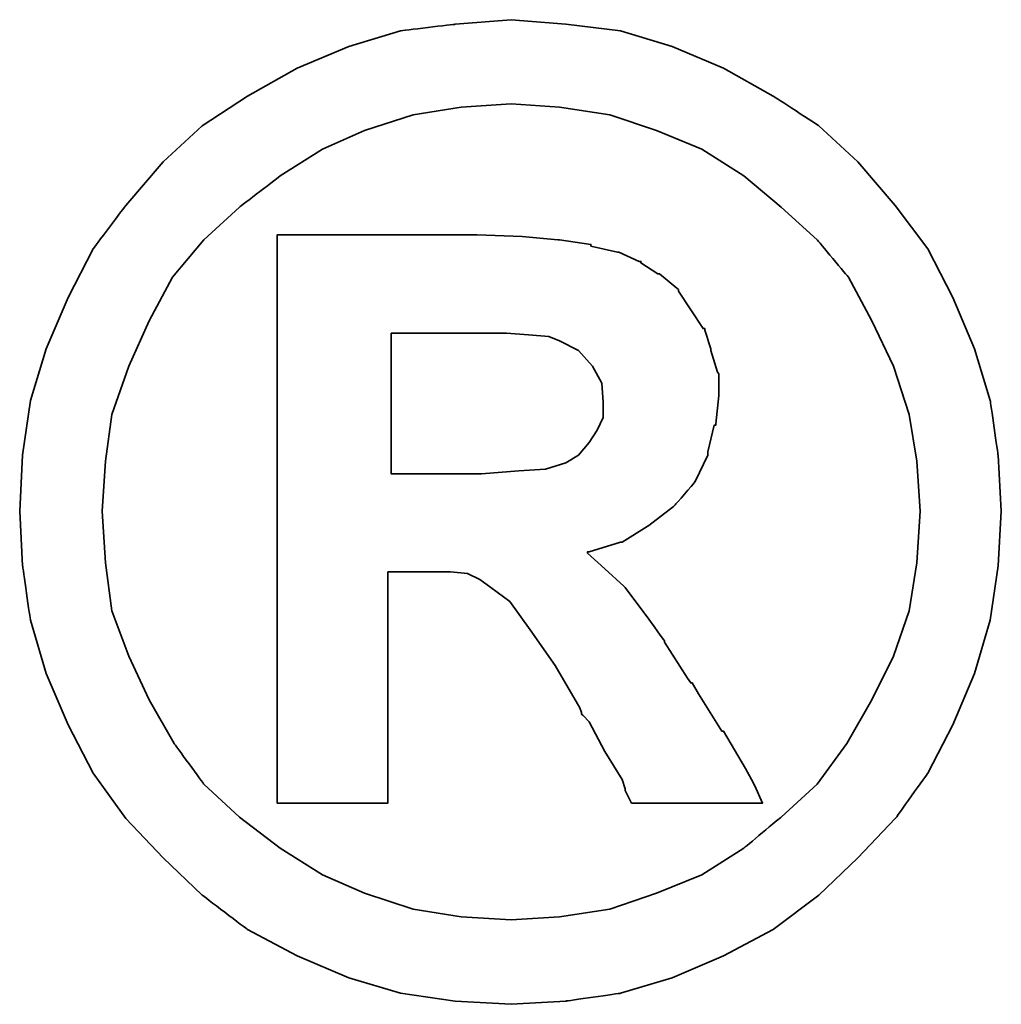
# Model space of a CAD drawing. Header units: millimetres. Extents: x 709 to 1297, y 174 to 394.
# Tile 48 of 52: x 1155.27 to 1156.91, y 229.69 to 231.34. Entities that reach past the tile are written whole.
import ezdxf

# ---------------------------------------------------------------- set-up
doc = ezdxf.new("R2010")
doc.units = ezdxf.units.MM
doc.header["$LTSCALE"] = 10
doc.layers.add('DIM', color=4, linetype='Continuous')
doc.layers.add('layer 1', color=7, linetype='Continuous')

# ---------------------------------------------------------------- blocks, each defined once
blk = doc.blocks.new('TBI MOTION logo(完整正式版)')
at = {"layer": 'layer 1', "color": 22, "lineweight": 35}
for points, knots in [([(81.20634, 4.98624), (81.20634, 4.98624), (81.18649, 5.32862), (81.18649, 5.32862), (81.18649, 5.32862), (81.18649, 5.32862), (81.13886, 5.66206), (81.13886, 5.66206), (81.13886, 5.66206), (81.13886, 5.66206), (81.04359, 5.97764), (81.04359, 5.97764), (81.04359, 5.97764), (81.04359, 5.97764), (80.91061, 6.29124), (80.91061, 6.29124), (80.91061, 6.29124), (80.91061, 6.29124), (80.75778, 6.58697), (80.75778, 6.58697), (80.75778, 6.58697), (80.75778, 6.58697), (80.5593, 6.85294), (80.5593, 6.85294), (80.5593, 6.85294), (80.5593, 6.85294), (80.33105, 7.1189), (80.33105, 7.1189), (80.33105, 7.1189), (80.33105, 7.1189), (80.09287, 7.33921), (80.09287, 7.33921), (80.09287, 7.33921), (80.09287, 7.33921), (79.815, 7.51982), (79.815, 7.51982), (79.815, 7.51982), (79.815, 7.51982), (79.51133, 7.69051), (79.51133, 7.69051), (79.51133, 7.69051), (79.51133, 7.69051), (79.19773, 7.8235), (79.19773, 7.8235), (79.19773, 7.8235), (79.19773, 7.8235), (78.88215, 7.91877), (78.88215, 7.91877), (78.88215, 7.91877), (78.88215, 7.91877), (78.54871, 7.95846), (78.54871, 7.95846), (78.54871, 7.95846), (78.54871, 7.95846), (78.21526, 7.98625), (78.21526, 7.98625), (78.21526, 7.98625), (78.21526, 7.98625), (77.87388, 7.95846), (77.87388, 7.95846), (77.87388, 7.95846), (77.87388, 7.95846), (77.54044, 7.91877), (77.54044, 7.91877), (77.54044, 7.91877), (77.54044, 7.91877), (77.22485, 7.8235), (77.22485, 7.8235), (77.22485, 7.8235), (77.22485, 7.8235), (76.91027, 7.69051), (76.91027, 7.69051), (76.91027, 7.69051), (76.91027, 7.69051), (76.6056, 7.51982), (76.6056, 7.51982), (76.6056, 7.51982), (76.6056, 7.51982), (76.32972, 7.33921), (76.32972, 7.33921), (76.32972, 7.33921), (76.32972, 7.33921), (76.09154, 7.1189), (76.09154, 7.1189), (76.09154, 7.1189), (76.09154, 7.1189), (75.86329, 6.85294), (75.86329, 6.85294), (75.86329, 6.85294), (75.86329, 6.85294), (75.66382, 6.58697), (75.66382, 6.58697), (75.66382, 6.58697), (75.66382, 6.58697), (75.51099, 6.29124), (75.51099, 6.29124), (75.51099, 6.29124), (75.51099, 6.29124), (75.37702, 5.97764), (75.37702, 5.97764), (75.37702, 5.97764), (75.37702, 5.97764), (75.28175, 5.66206), (75.28175, 5.66206), (75.28175, 5.66206), (75.28175, 5.66206), (75.23411, 5.32862), (75.23411, 5.32862), (75.23411, 5.32862), (75.23411, 5.32862), (75.21625, 4.98624), (75.21625, 4.98624), (75.21625, 4.98624), (75.21625, 4.98624), (75.23411, 4.6528), (75.23411, 4.6528), (75.23411, 4.6528), (75.23411, 4.6528), (75.28175, 4.32035), (75.28175, 4.32035), (75.28175, 4.32035), (75.28175, 4.32035), (75.37702, 3.99583), (75.37702, 3.99583), (75.37702, 3.99583), (75.37702, 3.99583), (75.51099, 3.68224), (75.51099, 3.68224), (75.51099, 3.68224), (75.51099, 3.68224), (75.66382, 3.38749), (75.66382, 3.38749), (75.66382, 3.38749), (75.66382, 3.38749), (75.86329, 3.10963), (75.86329, 3.10963), (75.86329, 3.10963), (75.86329, 3.10963), (76.09154, 2.87145), (76.09154, 2.87145), (76.09154, 2.87145), (76.09154, 2.87145), (76.32972, 2.6432), (76.32972, 2.6432), (76.32972, 2.6432), (76.32972, 2.6432), (76.6056, 2.43381), (76.6056, 2.43381), (76.6056, 2.43381), (76.6056, 2.43381), (76.91027, 2.27205), (76.91027, 2.27205), (76.91027, 2.27205), (76.91027, 2.27205), (77.22485, 2.13906), (77.22485, 2.13906), (77.22485, 2.13906), (77.22485, 2.13906), (77.54044, 2.0438), (77.54044, 2.0438), (77.54044, 2.0438), (77.54044, 2.0438), (77.87388, 1.99616), (77.87388, 1.99616), (77.87388, 1.99616), (77.87388, 1.99616), (78.21526, 1.97631), (78.21526, 1.97631), (78.21526, 1.97631), (78.21526, 1.97631), (78.54871, 1.99616), (78.54871, 1.99616), (78.54871, 1.99616), (78.54871, 1.99616), (78.88215, 2.0438), (78.88215, 2.0438), (78.88215, 2.0438), (78.88215, 2.0438), (79.19773, 2.13906), (79.19773, 2.13906), (79.19773, 2.13906), (79.19773, 2.13906), (79.51133, 2.27205), (79.51133, 2.27205), (79.51133, 2.27205), (79.51133, 2.27205), (79.815, 2.43381), (79.815, 2.43381), (79.815, 2.43381), (79.815, 2.43381), (80.09287, 2.6432), (80.09287, 2.6432), (80.09287, 2.6432), (80.09287, 2.6432), (80.33105, 2.87145), (80.33105, 2.87145), (80.33105, 2.87145), (80.33105, 2.87145), (80.5593, 3.10963), (80.5593, 3.10963), (80.5593, 3.10963), (80.5593, 3.10963), (80.75778, 3.38749), (80.75778, 3.38749), (80.75778, 3.38749), (80.75778, 3.38749), (80.91061, 3.68224), (80.91061, 3.68224), (80.91061, 3.68224), (80.91061, 3.68224), (81.04359, 3.99583), (81.04359, 3.99583), (81.04359, 3.99583), (81.04359, 3.99583), (81.13886, 4.32035), (81.13886, 4.32035), (81.13886, 4.32035), (81.13886, 4.32035), (81.18649, 4.6528), (81.18649, 4.6528), (81.18649, 4.6528), (81.18649, 4.6528), (81.20634, 4.98624), (81.20634, 4.98624)], [0, 0, 0, 0, 0.0178571, 0.0178571, 0.0178571, 0.0178572, 0.0357143, 0.0357143, 0.0357143, 0.0357143, 0.0535714, 0.0535714, 0.0535714, 0.0535714, 0.0714286, 0.0714286, 0.0714286, 0.0714286, 0.0892857, 0.0892857, 0.0892857, 0.0892857, 0.1071429, 0.1071429, 0.1071429, 0.1071429, 0.125, 0.125, 0.125, 0.125, 0.1428571, 0.1428571, 0.1428571, 0.1428572, 0.1607143, 0.1607143, 0.1607143, 0.1607143, 0.1785714, 0.1785714, 0.1785714, 0.1785714, 0.1964286, 0.1964286, 0.1964286, 0.1964286, 0.2142857, 0.2142857, 0.2142857, 0.2142857, 0.2321429, 0.2321429, 0.2321429, 0.2321429, 0.25, 0.25, 0.25, 0.25, 0.2678571, 0.2678571, 0.2678571, 0.2678572, 0.2857143, 0.2857143, 0.2857143, 0.2857143, 0.3035714, 0.3035714, 0.3035714, 0.3035714, 0.3214286, 0.3214286, 0.3214286, 0.3214286, 0.3392857, 0.3392857, 0.3392857, 0.3392857, 0.3571429, 0.3571429, 0.3571429, 0.3571429, 0.375, 0.375, 0.375, 0.375, 0.3928571, 0.3928571, 0.3928571, 0.3928572, 0.4107143, 0.4107143, 0.4107143, 0.4107143, 0.4285714, 0.4285714, 0.4285714, 0.4285714, 0.4464286, 0.4464286, 0.4464286, 0.4464286, 0.4642857, 0.4642857, 0.4642857, 0.4642857, 0.4821429, 0.4821429, 0.4821429, 0.4821429, 0.5, 0.5, 0.5, 0.5, 0.5178571, 0.5178571, 0.5178571, 0.5178572, 0.5357143, 0.5357143, 0.5357143, 0.5357143, 0.5535714, 0.5535714, 0.5535714, 0.5535714, 0.5714286, 0.5714286, 0.5714286, 0.5714286, 0.5892857, 0.5892857, 0.5892857, 0.5892857, 0.6071429, 0.6071429, 0.6071429, 0.6071429, 0.625, 0.625, 0.625, 0.625, 0.6428571, 0.6428571, 0.6428571, 0.6428572, 0.6607143, 0.6607143, 0.6607143, 0.6607143, 0.6785714, 0.6785714, 0.6785714, 0.6785714, 0.6964286, 0.6964286, 0.6964286, 0.6964286, 0.7142857, 0.7142857, 0.7142857, 0.7142857, 0.7321429, 0.7321429, 0.7321429, 0.7321429, 0.75, 0.75, 0.75, 0.75, 0.7678571, 0.7678571, 0.7678571, 0.7678572, 0.7857143, 0.7857143, 0.7857143, 0.7857143, 0.8035714, 0.8035714, 0.8035714, 0.8035714, 0.8214286, 0.8214286, 0.8214286, 0.8214286, 0.8392857, 0.8392857, 0.8392857, 0.8392857, 0.8571429, 0.8571429, 0.8571429, 0.8571429, 0.875, 0.875, 0.875, 0.875, 0.8928571, 0.8928571, 0.8928571, 0.8928572, 0.9107143, 0.9107143, 0.9107143, 0.9107143, 0.9285714, 0.9285714, 0.9285714, 0.9285714, 0.9464286, 0.9464286, 0.9464286, 0.9464286, 0.9642857, 0.9642857, 0.9642857, 0.9642857, 0.9821429, 0.9821429, 0.9821429, 0.9821429, 1, 1, 1, 1]), ([(80.71014, 4.98624), (80.71014, 4.98624), (80.69129, 5.29091), (80.69129, 5.29091), (80.69129, 5.29091), (80.69129, 5.29091), (80.64464, 5.57672), (80.64464, 5.57672), (80.64464, 5.57672), (80.64464, 5.57672), (80.54937, 5.87245), (80.54937, 5.87245), (80.54937, 5.87245), (80.54937, 5.87245), (80.41639, 6.14833), (80.41639, 6.14833), (80.41639, 6.14833), (80.41639, 6.14833), (80.27349, 6.41429), (80.27349, 6.41429), (80.27349, 6.41429), (80.27349, 6.41429), (80.08295, 6.64255), (80.08295, 6.64255), (80.08295, 6.64255), (80.08295, 6.64255), (79.86264, 6.84301), (79.86264, 6.84301), (79.86264, 6.84301), (79.86264, 6.84301), (79.63439, 7.03355), (79.63439, 7.03355), (79.63439, 7.03355), (79.63439, 7.03355), (79.37835, 7.1963), (79.37835, 7.1963), (79.37835, 7.1963), (79.37835, 7.1963), (79.10246, 7.30944), (79.10246, 7.30944), (79.10246, 7.30944), (79.10246, 7.30944), (78.81665, 7.40471), (78.81665, 7.40471), (78.81665, 7.40471), (78.81665, 7.40471), (78.511, 7.45234), (78.511, 7.45234), (78.511, 7.45234), (78.511, 7.45234), (78.21526, 7.47219), (78.21526, 7.47219), (78.21526, 7.47219), (78.21526, 7.47219), (77.9106, 7.45234), (77.9106, 7.45234), (77.9106, 7.45234), (77.9106, 7.45234), (77.61685, 7.40471), (77.61685, 7.40471), (77.61685, 7.40471), (77.61685, 7.40471), (77.32012, 7.30944), (77.32012, 7.30944), (77.32012, 7.30944), (77.32012, 7.30944), (77.06309, 7.1963), (77.06309, 7.1963), (77.06309, 7.1963), (77.06309, 7.1963), (76.80606, 7.03355), (76.80606, 7.03355), (76.80606, 7.03355), (76.80606, 7.03355), (76.55797, 6.84301), (76.55797, 6.84301), (76.55797, 6.84301), (76.55797, 6.84301), (76.34063, 6.64255), (76.34063, 6.64255), (76.34063, 6.64255), (76.34063, 6.64255), (76.1491, 6.41429), (76.1491, 6.41429), (76.1491, 6.41429), (76.1491, 6.41429), (76.0062, 6.14833), (76.0062, 6.14833), (76.0062, 6.14833), (76.0062, 6.14833), (75.88314, 5.87245), (75.88314, 5.87245), (75.88314, 5.87245), (75.88314, 5.87245), (75.77794, 5.57672), (75.77794, 5.57672), (75.77794, 5.57672), (75.77794, 5.57672), (75.73924, 5.29091), (75.73924, 5.29091), (75.73924, 5.29091), (75.73924, 5.29091), (75.72039, 4.98624), (75.72039, 4.98624), (75.72039, 4.98624), (75.72039, 4.98624), (75.73924, 4.67165), (75.73924, 4.67165), (75.73924, 4.67165), (75.73924, 4.67165), (75.77794, 4.37791), (75.77794, 4.37791), (75.77794, 4.37791), (75.77794, 4.37791), (75.88314, 4.10102), (75.88314, 4.10102), (75.88314, 4.10102), (75.88314, 4.10102), (76.0062, 3.83407), (76.0062, 3.83407), (76.0062, 3.83407), (76.0062, 3.83407), (76.15902, 3.56811), (76.15902, 3.56811), (76.15902, 3.56811), (76.15902, 3.56811), (76.34063, 3.32001), (76.34063, 3.32001), (76.34063, 3.32001), (76.34063, 3.32001), (76.55797, 3.11955), (76.55797, 3.11955), (76.55797, 3.11955), (76.55797, 3.11955), (76.80606, 2.92901), (76.80606, 2.92901), (76.80606, 2.92901), (76.80606, 2.92901), (77.06309, 2.76725), (77.06309, 2.76725), (77.06309, 2.76725), (77.06309, 2.76725), (77.32012, 2.65412), (77.32012, 2.65412), (77.32012, 2.65412), (77.32012, 2.65412), (77.61685, 2.55786), (77.61685, 2.55786), (77.61685, 2.55786), (77.61685, 2.55786), (77.9106, 2.51022), (77.9106, 2.51022), (77.9106, 2.51022), (77.9106, 2.51022), (78.21526, 2.49137), (78.21526, 2.49137), (78.21526, 2.49137), (78.21526, 2.49137), (78.511, 2.51022), (78.511, 2.51022), (78.511, 2.51022), (78.511, 2.51022), (78.81665, 2.55786), (78.81665, 2.55786), (78.81665, 2.55786), (78.81665, 2.55786), (79.10246, 2.65412), (79.10246, 2.65412), (79.10246, 2.65412), (79.10246, 2.65412), (79.37835, 2.76725), (79.37835, 2.76725), (79.37835, 2.76725), (79.37835, 2.76725), (79.63439, 2.92901), (79.63439, 2.92901), (79.63439, 2.92901), (79.63439, 2.92901), (79.86264, 3.11955), (79.86264, 3.11955), (79.86264, 3.11955), (79.86264, 3.11955), (80.08295, 3.32001), (80.08295, 3.32001), (80.08295, 3.32001), (80.08295, 3.32001), (80.26356, 3.56811), (80.26356, 3.56811), (80.26356, 3.56811), (80.26356, 3.56811), (80.41639, 3.83407), (80.41639, 3.83407), (80.41639, 3.83407), (80.41639, 3.83407), (80.54937, 4.10102), (80.54937, 4.10102), (80.54937, 4.10102), (80.54937, 4.10102), (80.64464, 4.37791), (80.64464, 4.37791), (80.64464, 4.37791), (80.64464, 4.37791), (80.69129, 4.67165), (80.69129, 4.67165), (80.69129, 4.67165), (80.69129, 4.67165), (80.71014, 4.98624), (80.71014, 4.98624)], [0, 0, 0, 0, 0.0192308, 0.0192308, 0.0192308, 0.0192308, 0.0384615, 0.0384615, 0.0384615, 0.0384615, 0.0576923, 0.0576923, 0.0576923, 0.0576923, 0.0769231, 0.0769231, 0.0769231, 0.0769231, 0.0961538, 0.0961538, 0.0961538, 0.0961539, 0.1153846, 0.1153846, 0.1153846, 0.1153846, 0.1346154, 0.1346154, 0.1346154, 0.1346154, 0.1538462, 0.1538462, 0.1538462, 0.1538462, 0.1730769, 0.1730769, 0.1730769, 0.1730769, 0.1923077, 0.1923077, 0.1923077, 0.1923077, 0.2115385, 0.2115385, 0.2115385, 0.2115385, 0.2307692, 0.2307692, 0.2307692, 0.2307692, 0.25, 0.25, 0.25, 0.25, 0.2692308, 0.2692308, 0.2692308, 0.2692308, 0.2884615, 0.2884615, 0.2884615, 0.2884615, 0.3076923, 0.3076923, 0.3076923, 0.3076923, 0.3269231, 0.3269231, 0.3269231, 0.3269231, 0.3461538, 0.3461538, 0.3461538, 0.3461539, 0.3653846, 0.3653846, 0.3653846, 0.3653846, 0.3846154, 0.3846154, 0.3846154, 0.3846154, 0.4038462, 0.4038462, 0.4038462, 0.4038462, 0.4230769, 0.4230769, 0.4230769, 0.4230769, 0.4423077, 0.4423077, 0.4423077, 0.4423077, 0.4615385, 0.4615385, 0.4615385, 0.4615385, 0.4807692, 0.4807692, 0.4807692, 0.4807692, 0.5, 0.5, 0.5, 0.5, 0.5192308, 0.5192308, 0.5192308, 0.5192308, 0.5384615, 0.5384615, 0.5384615, 0.5384615, 0.5576923, 0.5576923, 0.5576923, 0.5576923, 0.5769231, 0.5769231, 0.5769231, 0.5769231, 0.5961538, 0.5961538, 0.5961538, 0.5961539, 0.6153846, 0.6153846, 0.6153846, 0.6153846, 0.6346154, 0.6346154, 0.6346154, 0.6346154, 0.6538462, 0.6538462, 0.6538462, 0.6538462, 0.6730769, 0.6730769, 0.6730769, 0.6730769, 0.6923077, 0.6923077, 0.6923077, 0.6923077, 0.7115385, 0.7115385, 0.7115385, 0.7115385, 0.7307692, 0.7307692, 0.7307692, 0.7307692, 0.75, 0.75, 0.75, 0.75, 0.7692308, 0.7692308, 0.7692308, 0.7692308, 0.7884615, 0.7884615, 0.7884615, 0.7884615, 0.8076923, 0.8076923, 0.8076923, 0.8076923, 0.8269231, 0.8269231, 0.8269231, 0.8269231, 0.8461538, 0.8461538, 0.8461538, 0.8461539, 0.8653846, 0.8653846, 0.8653846, 0.8653846, 0.8846154, 0.8846154, 0.8846154, 0.8846154, 0.9038462, 0.9038462, 0.9038462, 0.9038462, 0.9230769, 0.9230769, 0.9230769, 0.9230769, 0.9423077, 0.9423077, 0.9423077, 0.9423077, 0.9615385, 0.9615385, 0.9615385, 0.9615385, 0.9807692, 0.9807692, 0.9807692, 0.9807692, 1, 1, 1, 1]), ([(76.78721, 3.2823), (76.78721, 3.2823), (76.78721, 3.32001), (76.78721, 3.32001), (76.78721, 3.32001), (76.78721, 3.32001), (76.78721, 3.42422), (76.78721, 3.42422), (76.78721, 3.42422), (76.78721, 3.42422), (76.78721, 3.59689), (76.78721, 3.59689), (76.78721, 3.59689), (76.78721, 3.59689), (76.78721, 3.80529), (76.78721, 3.80529), (76.78721, 3.80529), (76.78721, 3.80529), (76.78721, 4.0524), (76.78721, 4.0524), (76.78721, 4.0524), (76.78721, 4.0524), (76.78721, 4.32035), (76.78721, 4.32035), (76.78721, 4.32035), (76.78721, 4.32035), (76.78721, 4.92868), (76.78721, 4.92868), (76.78721, 4.92868), (76.78721, 4.92868), (76.78721, 5.53801), (76.78721, 5.53801), (76.78721, 5.53801), (76.78721, 5.53801), (76.78721, 5.82482), (76.78721, 5.82482), (76.78721, 5.82482), (76.78721, 5.82482), (76.78721, 6.07291), (76.78721, 6.07291), (76.78721, 6.07291), (76.78721, 6.07291), (76.78721, 6.30017), (76.78721, 6.30017), (76.78721, 6.30017), (76.78721, 6.30017), (76.78721, 6.45399), (76.78721, 6.45399), (76.78721, 6.45399), (76.78721, 6.45399), (76.78721, 6.5572), (76.78721, 6.5572), (76.78721, 6.5572), (76.78721, 6.5572), (76.78721, 6.59689), (76.78721, 6.59689), (76.78721, 6.59689), (76.78721, 6.59689), (76.78721, 6.67232), (76.78721, 6.67232), (76.78721, 6.67232), (76.78721, 6.67232), (76.8537, 6.67232), (76.8537, 6.67232), (76.8537, 6.67232), (76.8537, 6.67232), (76.87355, 6.67232), (76.87355, 6.67232), (76.87355, 6.67232), (76.87355, 6.67232), (76.91027, 6.67232), (76.91027, 6.67232), (76.91027, 6.67232), (76.91027, 6.67232), (77.04424, 6.67232), (77.04424, 6.67232), (77.04424, 6.67232), (77.04424, 6.67232), (77.22485, 6.67232), (77.22485, 6.67232), (77.22485, 6.67232), (77.22485, 6.67232), (77.43524, 6.67232), (77.43524, 6.67232), (77.43524, 6.67232), (77.43524, 6.67232), (77.65357, 6.67232), (77.65357, 6.67232), (77.65357, 6.67232), (77.65357, 6.67232), (77.82625, 6.67232), (77.82625, 6.67232), (77.82625, 6.67232), (77.82625, 6.67232), (77.94037, 6.67232), (77.94037, 6.67232), (77.94037, 6.67232), (77.94037, 6.67232), (77.97709, 6.67232), (77.97709, 6.67232), (77.97709, 6.67232), (77.97709, 6.67232), (77.99694, 6.67232), (77.99694, 6.67232), (77.99694, 6.67232), (77.99694, 6.67232), (78.00686, 6.67232), (78.00686, 6.67232), (78.00686, 6.67232), (78.00686, 6.67232), (78.28275, 6.6624), (78.28275, 6.6624), (78.28275, 6.6624), (78.28275, 6.6624), (78.50107, 6.64255), (78.50107, 6.64255), (78.50107, 6.64255), (78.50107, 6.64255), (78.511, 6.64255), (78.511, 6.64255), (78.511, 6.64255), (78.511, 6.64255), (78.70154, 6.61476), (78.70154, 6.61476), (78.70154, 6.61476), (78.70154, 6.61476), (78.70154, 6.60483), (78.70154, 6.60483), (78.70154, 6.60483), (78.70154, 6.60483), (78.86429, 6.56713), (78.86429, 6.56713), (78.86429, 6.56713), (78.86429, 6.56713), (78.87223, 6.56713), (78.87223, 6.56713), (78.87223, 6.56713), (78.87223, 6.56713), (78.99727, 6.51056), (78.99727, 6.51056), (78.99727, 6.51056), (78.99727, 6.51056), (79.00719, 6.51056), (79.00719, 6.51056), (79.00719, 6.51056), (79.00719, 6.51056), (79.00719, 6.50162), (79.00719, 6.50162), (79.00719, 6.50162), (79.00719, 6.50162), (79.1104, 6.43415), (79.1104, 6.43415), (79.1104, 6.43415), (79.1104, 6.43415), (79.12132, 6.43415), (79.12132, 6.43415), (79.12132, 6.43415), (79.12132, 6.43415), (79.22552, 6.34781), (79.22552, 6.34781), (79.22552, 6.34781), (79.22552, 6.34781), (79.23544, 6.33888), (79.23544, 6.33888), (79.23544, 6.33888), (79.23544, 6.33888), (79.23544, 6.32895), (79.23544, 6.32895), (79.23544, 6.32895), (79.23544, 6.32895), (79.31087, 6.21483), (79.31087, 6.21483), (79.31087, 6.21483), (79.31087, 6.21483), (79.38629, 6.1007), (79.38629, 6.1007), (79.38629, 6.1007), (79.38629, 6.1007), (79.3972, 6.1007), (79.3972, 6.1007), (79.3972, 6.1007), (79.3972, 6.1007), (79.3972, 6.09078), (79.3972, 6.09078), (79.3972, 6.09078), (79.3972, 6.09078), (79.43392, 5.97764), (79.43392, 5.97764), (79.43392, 5.97764), (79.43392, 5.97764), (79.43392, 5.96772), (79.43392, 5.96772), (79.43392, 5.96772), (79.43392, 5.96772), (79.47362, 5.83474), (79.47362, 5.83474), (79.47362, 5.83474), (79.47362, 5.83474), (79.48156, 5.82482), (79.48156, 5.82482), (79.48156, 5.82482), (79.48156, 5.82482), (79.48156, 5.69977), (79.48156, 5.69977), (79.48156, 5.69977), (79.48156, 5.69977), (79.48156, 5.69183), (79.48156, 5.69183), (79.48156, 5.69183), (79.48156, 5.69183), (79.4637, 5.51915), (79.4637, 5.51915), (79.4637, 5.51915), (79.4637, 5.51915), (79.4637, 5.51122), (79.4637, 5.51122), (79.4637, 5.51122), (79.4637, 5.51122), (79.45377, 5.51122), (79.45377, 5.51122), (79.45377, 5.51122), (79.45377, 5.51122), (79.41507, 5.34847), (79.41507, 5.34847), (79.41507, 5.34847), (79.41507, 5.34847), (79.41507, 5.33854), (79.41507, 5.33854), (79.41507, 5.33854), (79.41507, 5.33854), (79.41507, 5.32862), (79.41507, 5.32862), (79.41507, 5.32862), (79.41507, 5.32862), (79.33865, 5.16785), (79.33865, 5.16785), (79.33865, 5.16785), (79.33865, 5.16785), (79.33071, 5.15693), (79.33071, 5.15693), (79.33071, 5.15693), (79.33071, 5.15693), (79.2156, 5.02495), (79.2156, 5.02495), (79.2156, 5.02495), (79.2156, 5.02495), (79.20567, 5.01502), (79.20567, 5.01502), (79.20567, 5.01502), (79.20567, 5.01502), (79.05483, 4.89991), (79.05483, 4.89991), (79.05483, 4.89991), (79.05483, 4.89991), (79.04491, 4.89197), (79.04491, 4.89197), (79.04491, 4.89197), (79.04491, 4.89197), (78.89208, 4.7967), (78.89208, 4.7967), (78.89208, 4.7967), (78.89208, 4.7967), (78.88215, 4.7967), (78.88215, 4.7967), (78.88215, 4.7967), (78.88215, 4.7967), (78.69161, 4.73913), (78.69161, 4.73913), (78.69161, 4.73913), (78.69161, 4.73913), (78.68169, 4.73913), (78.68169, 4.73913), (78.68169, 4.73913), (78.68169, 4.73913), (78.68169, 4.72921), (78.68169, 4.72921), (78.68169, 4.72921), (78.68169, 4.72921), (78.78688, 4.63394), (78.78688, 4.63394), (78.78688, 4.63394), (78.78688, 4.63394), (78.902, 4.52875), (78.902, 4.52875), (78.902, 4.52875), (78.902, 4.52875), (78.91093, 4.52081), (78.91093, 4.52081), (78.91093, 4.52081), (78.91093, 4.52081), (79.02506, 4.36798), (79.02506, 4.36798), (79.02506, 4.36798), (79.02506, 4.36798), (79.1501, 4.1953), (79.1501, 4.1953), (79.1501, 4.1953), (79.1501, 4.1953), (79.1501, 4.18736), (79.1501, 4.18736), (79.1501, 4.18736), (79.1501, 4.18736), (79.29201, 3.96705), (79.29201, 3.96705), (79.29201, 3.96705), (79.29201, 3.96705), (79.31087, 3.93828), (79.31087, 3.93828), (79.31087, 3.93828), (79.31087, 3.93828), (79.32079, 3.93828), (79.32079, 3.93828), (79.32079, 3.93828), (79.32079, 3.93828), (79.3585, 3.87178), (79.3585, 3.87178), (79.3585, 3.87178), (79.3585, 3.87178), (79.50141, 3.64353), (79.50141, 3.64353), (79.50141, 3.64353), (79.50141, 3.64353), (79.51133, 3.64353), (79.51133, 3.64353), (79.51133, 3.64353), (79.51133, 3.64353), (79.64431, 3.41528), (79.64431, 3.41528), (79.64431, 3.41528), (79.64431, 3.41528), (79.68202, 3.3478), (79.68202, 3.3478), (79.68202, 3.3478), (79.68202, 3.3478), (79.70187, 3.31009), (79.70187, 3.31009), (79.70187, 3.31009), (79.70187, 3.31009), (79.7495, 3.2049), (79.7495, 3.2049), (79.7495, 3.2049), (79.7495, 3.2049), (79.64431, 3.2049), (79.64431, 3.2049), (79.64431, 3.2049), (79.64431, 3.2049), (79.62546, 3.2049), (79.62546, 3.2049), (79.62546, 3.2049), (79.62546, 3.2049), (79.53912, 3.2049), (79.53912, 3.2049), (79.53912, 3.2049), (79.53912, 3.2049), (79.31087, 3.2049), (79.31087, 3.2049), (79.31087, 3.2049), (79.31087, 3.2049), (79.08262, 3.2049), (79.08262, 3.2049), (79.08262, 3.2049), (79.08262, 3.2049), (79.00719, 3.2049), (79.00719, 3.2049), (79.00719, 3.2049), (79.00719, 3.2049), (78.98735, 3.2049), (78.98735, 3.2049), (78.98735, 3.2049), (78.98735, 3.2049), (78.94964, 3.2049), (78.94964, 3.2049), (78.94964, 3.2049), (78.94964, 3.2049), (78.92979, 3.24459), (78.92979, 3.24459), (78.92979, 3.24459), (78.92979, 3.24459), (78.91093, 3.2823), (78.91093, 3.2823), (78.91093, 3.2823), (78.91093, 3.2823), (78.91093, 3.29223), (78.91093, 3.29223), (78.91093, 3.29223), (78.91093, 3.29223), (78.89208, 3.3478), (78.89208, 3.3478), (78.89208, 3.3478), (78.89208, 3.3478), (78.78688, 3.52048), (78.78688, 3.52048), (78.78688, 3.52048), (78.78688, 3.52048), (78.69161, 3.7001), (78.69161, 3.7001), (78.69161, 3.7001), (78.69161, 3.7001), (78.6539, 3.7388), (78.6539, 3.7388), (78.6539, 3.7388), (78.6539, 3.7388), (78.64398, 3.74873), (78.64398, 3.74873), (78.64398, 3.74873), (78.64398, 3.74873), (78.64398, 3.75766), (78.64398, 3.75766), (78.64398, 3.75766), (78.64398, 3.75766), (78.63405, 3.78644), (78.63405, 3.78644), (78.63405, 3.78644), (78.63405, 3.78644), (78.48321, 4.04347), (78.48321, 4.04347), (78.48321, 4.04347), (78.48321, 4.04347), (78.33038, 4.2618), (78.33038, 4.2618), (78.33038, 4.2618), (78.33038, 4.2618), (78.20732, 4.43447), (78.20732, 4.43447), (78.20732, 4.43447), (78.20732, 4.43447), (78.09221, 4.52081), (78.09221, 4.52081), (78.09221, 4.52081), (78.09221, 4.52081), (78.02472, 4.56845), (78.02472, 4.56845), (78.02472, 4.56845), (78.02472, 4.56845), (77.9493, 4.60616), (77.9493, 4.60616), (77.9493, 4.60616), (77.9493, 4.60616), (77.8451, 4.61608), (77.8451, 4.61608), (77.8451, 4.61608), (77.8451, 4.61608), (77.71113, 4.61608), (77.71113, 4.61608), (77.71113, 4.61608), (77.71113, 4.61608), (77.69128, 4.61608), (77.69128, 4.61608), (77.69128, 4.61608), (77.69128, 4.61608), (77.67342, 4.61608), (77.67342, 4.61608), (77.67342, 4.61608), (77.67342, 4.61608), (77.5583, 4.61608), (77.5583, 4.61608), (77.5583, 4.61608), (77.5583, 4.61608), (77.46303, 4.61608), (77.46303, 4.61608), (77.46303, 4.61608), (77.46303, 4.61608), (77.46303, 4.54761), (77.46303, 4.54761), (77.46303, 4.54761), (77.46303, 4.54761), (77.46303, 4.47318), (77.46303, 4.47318), (77.46303, 4.47318), (77.46303, 4.47318), (77.46303, 4.24294), (77.46303, 4.24294), (77.46303, 4.24294), (77.46303, 4.24294), (77.46303, 3.99583), (77.46303, 3.99583), (77.46303, 3.99583), (77.46303, 3.99583), (77.46303, 3.72888), (77.46303, 3.72888), (77.46303, 3.72888), (77.46303, 3.72888), (77.46303, 3.51055), (77.46303, 3.51055), (77.46303, 3.51055), (77.46303, 3.51055), (77.46303, 3.42422), (77.46303, 3.42422), (77.46303, 3.42422), (77.46303, 3.42422), (77.46303, 3.35773), (77.46303, 3.35773), (77.46303, 3.35773), (77.46303, 3.35773), (77.46303, 3.30017), (77.46303, 3.30017), (77.46303, 3.30017), (77.46303, 3.30017), (77.46303, 3.2823), (77.46303, 3.2823), (77.46303, 3.2823), (77.46303, 3.2823), (77.46303, 3.2049), (77.46303, 3.2049), (77.46303, 3.2049), (77.46303, 3.2049), (77.39753, 3.2049), (77.39753, 3.2049), (77.39753, 3.2049), (77.39753, 3.2049), (77.37768, 3.2049), (77.37768, 3.2049), (77.37768, 3.2049), (77.37768, 3.2049), (77.32012, 3.2049), (77.32012, 3.2049), (77.32012, 3.2049), (77.32012, 3.2049), (77.12165, 3.2049), (77.12165, 3.2049), (77.12165, 3.2049), (77.12165, 3.2049), (76.94897, 3.2049), (76.94897, 3.2049), (76.94897, 3.2049), (76.94897, 3.2049), (76.8924, 3.2049), (76.8924, 3.2049), (76.8924, 3.2049), (76.8924, 3.2049), (76.8537, 3.2049), (76.8537, 3.2049), (76.8537, 3.2049), (76.8537, 3.2049), (76.78721, 3.2049), (76.78721, 3.2049), (76.78721, 3.2049), (76.78721, 3.2049), (76.78721, 3.2823), (76.78721, 3.2823)], [0, 0, 0, 0, 0.0074074, 0.0074074, 0.0074074, 0.0074074, 0.0148148, 0.0148148, 0.0148148, 0.0148148, 0.0222222, 0.0222222, 0.0222222, 0.0222222, 0.0296296, 0.0296296, 0.0296296, 0.0296296, 0.037037, 0.037037, 0.037037, 0.037037, 0.0444444, 0.0444444, 0.0444444, 0.0444445, 0.0518519, 0.0518519, 0.0518519, 0.0518519, 0.0592593, 0.0592593, 0.0592593, 0.0592593, 0.0666667, 0.0666667, 0.0666667, 0.0666667, 0.0740741, 0.0740741, 0.0740741, 0.0740741, 0.0814815, 0.0814815, 0.0814815, 0.0814815, 0.0888889, 0.0888889, 0.0888889, 0.0888889, 0.0962963, 0.0962963, 0.0962963, 0.0962963, 0.1037037, 0.1037037, 0.1037037, 0.1037037, 0.1111111, 0.1111111, 0.1111111, 0.1111111, 0.1185185, 0.1185185, 0.1185185, 0.1185185, 0.1259259, 0.1259259, 0.1259259, 0.1259259, 0.1333333, 0.1333333, 0.1333333, 0.1333333, 0.1407407, 0.1407407, 0.1407407, 0.1407408, 0.1481481, 0.1481481, 0.1481481, 0.1481482, 0.1555556, 0.1555556, 0.1555556, 0.1555556, 0.162963, 0.162963, 0.162963, 0.162963, 0.1703704, 0.1703704, 0.1703704, 0.1703704, 0.1777778, 0.1777778, 0.1777778, 0.1777778, 0.1851852, 0.1851852, 0.1851852, 0.1851852, 0.1925926, 0.1925926, 0.1925926, 0.1925926, 0.2, 0.2, 0.2, 0.2, 0.2074074, 0.2074074, 0.2074074, 0.2074074, 0.2148148, 0.2148148, 0.2148148, 0.2148148, 0.2222222, 0.2222222, 0.2222222, 0.2222222, 0.2296296, 0.2296296, 0.2296296, 0.2296296, 0.237037, 0.237037, 0.237037, 0.237037, 0.2444444, 0.2444444, 0.2444444, 0.2444445, 0.2518519, 0.2518519, 0.2518519, 0.2518519, 0.2592593, 0.2592593, 0.2592593, 0.2592593, 0.2666667, 0.2666667, 0.2666667, 0.2666667, 0.2740741, 0.2740741, 0.2740741, 0.2740741, 0.2814815, 0.2814815, 0.2814815, 0.2814815, 0.2888889, 0.2888889, 0.2888889, 0.2888889, 0.2962963, 0.2962963, 0.2962963, 0.2962963, 0.3037037, 0.3037037, 0.3037037, 0.3037037, 0.3111111, 0.3111111, 0.3111111, 0.3111111, 0.3185185, 0.3185185, 0.3185185, 0.3185185, 0.3259259, 0.3259259, 0.3259259, 0.3259259, 0.3333333, 0.3333333, 0.3333333, 0.3333333, 0.3407407, 0.3407407, 0.3407407, 0.3407408, 0.3481481, 0.3481481, 0.3481481, 0.3481482, 0.3555556, 0.3555556, 0.3555556, 0.3555556, 0.362963, 0.362963, 0.362963, 0.362963, 0.3703704, 0.3703704, 0.3703704, 0.3703704, 0.3777778, 0.3777778, 0.3777778, 0.3777778, 0.3851852, 0.3851852, 0.3851852, 0.3851852, 0.3925926, 0.3925926, 0.3925926, 0.3925926, 0.4, 0.4, 0.4, 0.4, 0.4074074, 0.4074074, 0.4074074, 0.4074074, 0.4148148, 0.4148148, 0.4148148, 0.4148148, 0.4222222, 0.4222222, 0.4222222, 0.4222222, 0.4296296, 0.4296296, 0.4296296, 0.4296296, 0.437037, 0.437037, 0.437037, 0.437037, 0.4444444, 0.4444444, 0.4444444, 0.4444445, 0.4518519, 0.4518519, 0.4518519, 0.4518519, 0.4592593, 0.4592593, 0.4592593, 0.4592593, 0.4666667, 0.4666667, 0.4666667, 0.4666667, 0.4740741, 0.4740741, 0.4740741, 0.4740741, 0.4814815, 0.4814815, 0.4814815, 0.4814815, 0.4888889, 0.4888889, 0.4888889, 0.4888889, 0.4962963, 0.4962963, 0.4962963, 0.4962963, 0.5037037, 0.5037037, 0.5037037, 0.5037037, 0.5111111, 0.5111111, 0.5111111, 0.5111111, 0.5185185, 0.5185185, 0.5185185, 0.5185185, 0.5259259, 0.5259259, 0.5259259, 0.5259259, 0.5333333, 0.5333333, 0.5333333, 0.5333333, 0.5407407, 0.5407407, 0.5407407, 0.5407408, 0.5481481, 0.5481481, 0.5481481, 0.5481482, 0.5555556, 0.5555556, 0.5555556, 0.5555556, 0.562963, 0.562963, 0.562963, 0.562963, 0.5703704, 0.5703704, 0.5703704, 0.5703704, 0.5777778, 0.5777778, 0.5777778, 0.5777778, 0.5851852, 0.5851852, 0.5851852, 0.5851852, 0.5925926, 0.5925926, 0.5925926, 0.5925926, 0.6, 0.6, 0.6, 0.6, 0.6074074, 0.6074074, 0.6074074, 0.6074074, 0.6148148, 0.6148148, 0.6148148, 0.6148148, 0.6222222, 0.6222222, 0.6222222, 0.6222222, 0.6296296, 0.6296296, 0.6296296, 0.6296296, 0.637037, 0.637037, 0.637037, 0.637037, 0.6444444, 0.6444444, 0.6444444, 0.6444445, 0.6518519, 0.6518519, 0.6518519, 0.6518519, 0.6592593, 0.6592593, 0.6592593, 0.6592593, 0.6666667, 0.6666667, 0.6666667, 0.6666667, 0.6740741, 0.6740741, 0.6740741, 0.6740741, 0.6814815, 0.6814815, 0.6814815, 0.6814815, 0.6888889, 0.6888889, 0.6888889, 0.6888889, 0.6962963, 0.6962963, 0.6962963, 0.6962963, 0.7037037, 0.7037037, 0.7037037, 0.7037037, 0.7111111, 0.7111111, 0.7111111, 0.7111111, 0.7185185, 0.7185185, 0.7185185, 0.7185185, 0.7259259, 0.7259259, 0.7259259, 0.7259259, 0.7333333, 0.7333333, 0.7333333, 0.7333333, 0.7407407, 0.7407407, 0.7407407, 0.7407408, 0.7481481, 0.7481481, 0.7481481, 0.7481482, 0.7555556, 0.7555556, 0.7555556, 0.7555556, 0.762963, 0.762963, 0.762963, 0.762963, 0.7703704, 0.7703704, 0.7703704, 0.7703704, 0.7777778, 0.7777778, 0.7777778, 0.7777778, 0.7851852, 0.7851852, 0.7851852, 0.7851852, 0.7925926, 0.7925926, 0.7925926, 0.7925926, 0.8, 0.8, 0.8, 0.8, 0.8074074, 0.8074074, 0.8074074, 0.8074074, 0.8148148, 0.8148148, 0.8148148, 0.8148148, 0.8222222, 0.8222222, 0.8222222, 0.8222222, 0.8296296, 0.8296296, 0.8296296, 0.8296296, 0.837037, 0.837037, 0.837037, 0.837037, 0.8444444, 0.8444444, 0.8444444, 0.8444445, 0.8518519, 0.8518519, 0.8518519, 0.8518519, 0.8592593, 0.8592593, 0.8592593, 0.8592593, 0.8666667, 0.8666667, 0.8666667, 0.8666667, 0.8740741, 0.8740741, 0.8740741, 0.8740741, 0.8814815, 0.8814815, 0.8814815, 0.8814815, 0.8888889, 0.8888889, 0.8888889, 0.8888889, 0.8962963, 0.8962963, 0.8962963, 0.8962963, 0.9037037, 0.9037037, 0.9037037, 0.9037037, 0.9111111, 0.9111111, 0.9111111, 0.9111111, 0.9185185, 0.9185185, 0.9185185, 0.9185185, 0.9259259, 0.9259259, 0.9259259, 0.9259259, 0.9333333, 0.9333333, 0.9333333, 0.9333333, 0.9407407, 0.9407407, 0.9407407, 0.9407408, 0.9481481, 0.9481481, 0.9481481, 0.9481482, 0.9555556, 0.9555556, 0.9555556, 0.9555556, 0.962963, 0.962963, 0.962963, 0.962963, 0.9703704, 0.9703704, 0.9703704, 0.9703704, 0.9777778, 0.9777778, 0.9777778, 0.9777778, 0.9851852, 0.9851852, 0.9851852, 0.9851852, 0.9925926, 0.9925926, 0.9925926, 0.9925926, 1, 1, 1, 1]), ([(77.48288, 6.07291), (77.48288, 6.07291), (77.48288, 5.99551), (77.48288, 5.99551), (77.48288, 5.99551), (77.48288, 5.99551), (77.48288, 5.82482), (77.48288, 5.82482), (77.48288, 5.82482), (77.48288, 5.82482), (77.48288, 5.63328), (77.48288, 5.63328), (77.48288, 5.63328), (77.48288, 5.63328), (77.48288, 5.46358), (77.48288, 5.46358), (77.48288, 5.46358), (77.48288, 5.46358), (77.48288, 5.29091), (77.48288, 5.29091), (77.48288, 5.29091), (77.48288, 5.29091), (77.48288, 5.21449), (77.48288, 5.21449), (77.48288, 5.21449), (77.48288, 5.21449), (77.50074, 5.21449), (77.50074, 5.21449), (77.50074, 5.21449), (77.50074, 5.21449), (77.71113, 5.21449), (77.71113, 5.21449), (77.71113, 5.21449), (77.71113, 5.21449), (77.94037, 5.21449), (77.94037, 5.21449), (77.94037, 5.21449), (77.94037, 5.21449), (78.01579, 5.21449), (78.01579, 5.21449), (78.01579, 5.21449), (78.01579, 5.21449), (78.03465, 5.21449), (78.03465, 5.21449), (78.03465, 5.21449), (78.03465, 5.21449), (78.2629, 5.23335), (78.2629, 5.23335), (78.2629, 5.23335), (78.2629, 5.23335), (78.42565, 5.24327), (78.42565, 5.24327), (78.42565, 5.24327), (78.42565, 5.24327), (78.54871, 5.28098), (78.54871, 5.28098), (78.54871, 5.28098), (78.54871, 5.28098), (78.62611, 5.32862), (78.62611, 5.32862), (78.62611, 5.32862), (78.62611, 5.32862), (78.69161, 5.40503), (78.69161, 5.40503), (78.69161, 5.40503), (78.69161, 5.40503), (78.73925, 5.48145), (78.73925, 5.48145), (78.73925, 5.48145), (78.73925, 5.48145), (78.77696, 5.55885), (78.77696, 5.55885), (78.77696, 5.55885), (78.77696, 5.55885), (78.77696, 5.65214), (78.77696, 5.65214), (78.77696, 5.65214), (78.77696, 5.65214), (78.76902, 5.76726), (78.76902, 5.76726), (78.76902, 5.76726), (78.76902, 5.76726), (78.71146, 5.87245), (78.71146, 5.87245), (78.71146, 5.87245), (78.71146, 5.87245), (78.62611, 5.96772), (78.62611, 5.96772), (78.62611, 5.96772), (78.62611, 5.96772), (78.511, 6.02528), (78.511, 6.02528), (78.511, 6.02528), (78.511, 6.02528), (78.44451, 6.05306), (78.44451, 6.05306), (78.44451, 6.05306), (78.44451, 6.05306), (78.32046, 6.06299), (78.32046, 6.06299), (78.32046, 6.06299), (78.32046, 6.06299), (78.18748, 6.07291), (78.18748, 6.07291), (78.18748, 6.07291), (78.18748, 6.07291), (77.99694, 6.07291), (77.99694, 6.07291), (77.99694, 6.07291), (77.99694, 6.07291), (77.97709, 6.07291), (77.97709, 6.07291), (77.97709, 6.07291), (77.97709, 6.07291), (77.90167, 6.07291), (77.90167, 6.07291), (77.90167, 6.07291), (77.90167, 6.07291), (77.69128, 6.07291), (77.69128, 6.07291), (77.69128, 6.07291), (77.69128, 6.07291), (77.50074, 6.07291), (77.50074, 6.07291), (77.50074, 6.07291), (77.50074, 6.07291), (77.48288, 6.07291), (77.48288, 6.07291)], [0, 0, 0, 0, 0.03125, 0.03125, 0.03125, 0.03125, 0.0625, 0.0625, 0.0625, 0.0625, 0.09375, 0.09375, 0.09375, 0.09375, 0.125, 0.125, 0.125, 0.125, 0.15625, 0.15625, 0.15625, 0.15625, 0.1875, 0.1875, 0.1875, 0.1875, 0.21875, 0.21875, 0.21875, 0.21875, 0.25, 0.25, 0.25, 0.25, 0.28125, 0.28125, 0.28125, 0.28125, 0.3125, 0.3125, 0.3125, 0.3125, 0.34375, 0.34375, 0.34375, 0.34375, 0.375, 0.375, 0.375, 0.375, 0.40625, 0.40625, 0.40625, 0.40625, 0.4375, 0.4375, 0.4375, 0.4375, 0.46875, 0.46875, 0.46875, 0.46875, 0.5, 0.5, 0.5, 0.5, 0.53125, 0.53125, 0.53125, 0.53125, 0.5625, 0.5625, 0.5625, 0.5625, 0.59375, 0.59375, 0.59375, 0.59375, 0.625, 0.625, 0.625, 0.625, 0.65625, 0.65625, 0.65625, 0.65625, 0.6875, 0.6875, 0.6875, 0.6875, 0.71875, 0.71875, 0.71875, 0.71875, 0.75, 0.75, 0.75, 0.75, 0.78125, 0.78125, 0.78125, 0.78125, 0.8125, 0.8125, 0.8125, 0.8125, 0.84375, 0.84375, 0.84375, 0.84375, 0.875, 0.875, 0.875, 0.875, 0.90625, 0.90625, 0.90625, 0.90625, 0.9375, 0.9375, 0.9375, 0.9375, 0.96875, 0.96875, 0.96875, 0.96875, 1, 1, 1, 1])]:
    blk.add_open_spline(points, degree=3, knots=knots, dxfattribs=at)

msp = doc.modelspace()

# ---------------------------------------------------------------- block references
at = {"layer": 'DIM', "color": 7, "xscale": 0.2736514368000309, "yscale": 0.2736514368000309, "zscale": 0.2736514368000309}
msp.add_blockref('TBI MOTION logo(完整正式版)', (1134.6891, 229.1508), dxfattribs=at)

doc.saveas('drawing.dxf')
